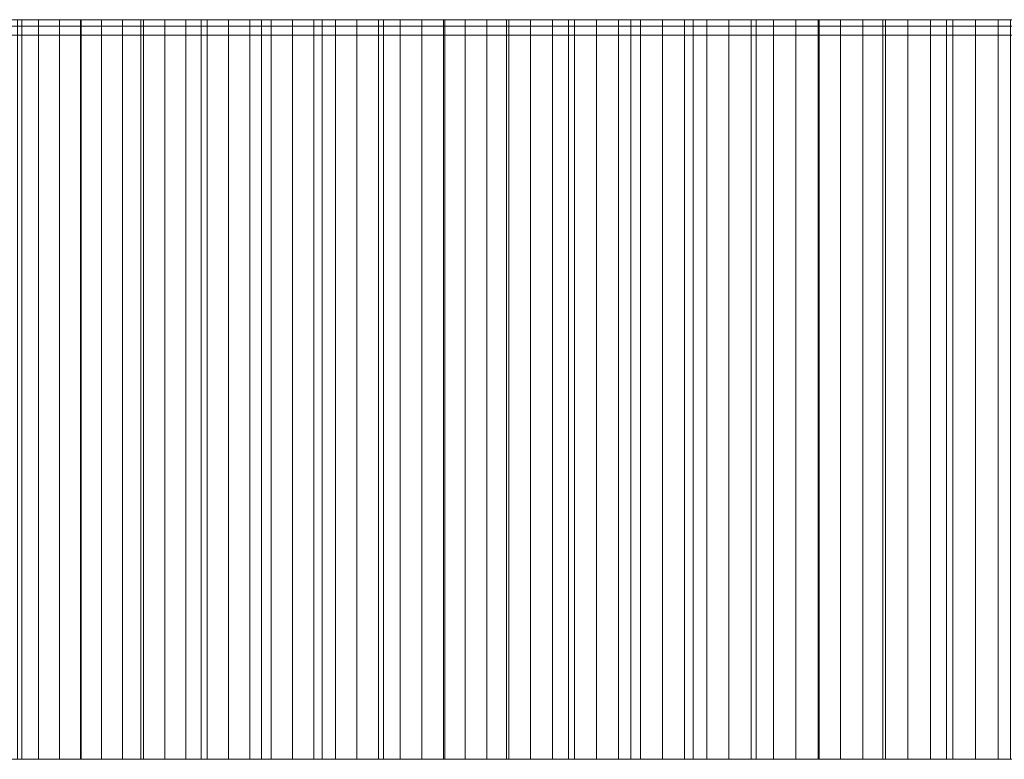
# Model space of a CAD drawing. Header units: centimetres. Extents: x -72 to 74, y -14 to 13.
# Tile 40 of 61: x 4.53 to 9.86, y 9.3 to 13.3. Entities that reach past the tile are written whole.
import ezdxf

# ---------------------------------------------------------------- set-up
doc = ezdxf.new("R2010")
doc.units = ezdxf.units.CM
doc.header["$LTSCALE"] = 2.54
doc.layers.add('Lucido design-1', color=7, linetype='Continuous')

# ---------------------------------------------------------------- blocks, each defined once
blk = doc.blocks.new('Gruppo-2-1')
at = {"color": 230, "linetype": 'Continuous', "lineweight": 9}
for points, invisible_edges in [([(-14.5734, 13.3, -57.895), (29.3447, 13.3, -58.895), (-15.5734, 13.3, -58.895), (-14.5734, 13.3, -57.895)], 13), ([(-14.5734, 13.3, -57.895), (29.3447, 13.3, -57.895), (29.3447, 13.3, -58.895), (-14.5734, 13.3, -57.895)], 12), ([(-14.5734, 13.2658, 96.0359), (-2.4276, 13.2658, 126.4085), (35.8883, 13.2658, 139.5837), (-14.5734, 13.2658, 96.0359)], 15), ([(-14.5734, 13.2658, 96.0359), (35.8883, 13.2658, 139.5837), (73.3955, 13.2658, 95.1085), (-14.5734, 13.2658, 96.0359)], 15), ([(-14.5734, 13.2658, -57.895), (-14.5734, 13.2658, 96.0359), (73.3955, 13.2658, 95.1085), (-14.5734, 13.2658, -57.895)], 14), ([(-14.5734, 13.2658, -57.895), (73.3955, 13.2658, 95.1085), (73.3955, 13.2658, -57.895), (-14.5734, 13.2658, -57.895)], 9), ([(-2.4276, 13.2658, 126.4085), (2.2094, 13.2658, 130.628), (7.8882, 13.2658, 134.4246), (-2.4276, 13.2658, 126.4085)], 15), ([(-2.4276, 13.2658, 126.4085), (7.8882, 13.2658, 134.4246), (17.0709, 13.2658, 138.2874), (-2.4276, 13.2658, 126.4085)], 15), ([(-2.4276, 13.2658, 126.4085), (17.0709, 13.2658, 138.2874), (35.8883, 13.2658, 139.5837), (-2.4276, 13.2658, 126.4085)], 15), ([(2.2094, 13.2658, 130.628), (3.407, 13.2658, 131.5383), (4.635, 13.2658, 132.4071), (2.2094, 13.2658, 130.628)], 15), ([(2.2094, 13.2658, 130.628), (4.635, 13.2658, 132.4071), (7.8882, 13.2658, 134.4246), (2.2094, 13.2658, 130.628)], 15), ([(3.407, 13.2658, 131.5383), (4.0732, 13.2658, 132.0174), (4.635, 13.2658, 132.4071), (3.407, 13.2658, 131.5383)], 15), ([(3.907, 13.3, 133.12), (4.2247, 13.3, 133.3368), (4.5442, 13.3, 133.5509), (3.907, 13.3, 133.12)], 12), ([(3.907, 13.3, 133.12), (4.5442, 13.3, 133.5509), (4.7481, 13.3, 132.484), (3.907, 13.3, 133.12)], 15), ([(3.907, 13.3, 133.12), (4.7481, 13.3, 132.484), (4.635, 13.3, 132.4071), (3.907, 13.3, 133.12)], 13), ([(3.907, 13.3, 133.12), (4.635, 13.3, 132.4071), (4.5222, 13.3, 132.3298), (3.907, 13.3, 133.12)], 13), ([(4.0732, 13.2658, 132.0174), (4.2972, 13.2658, 132.1743), (4.635, 13.2658, 132.4071), (4.0732, 13.2658, 132.0174)], 15), ([(4.2972, 13.2658, 132.1743), (4.4096, 13.2658, 132.2522), (4.635, 13.2658, 132.4071), (4.2972, 13.2658, 132.1743)], 14), ([(4.4096, 13.2658, 132.2522), (4.5222, 13.2658, 132.3298), (4.635, 13.2658, 132.4071), (4.4096, 13.2658, 132.2522)], 12), ([(4.5442, 13.3, 133.5509), (4.8656, 13.3, 133.7622), (5.2029, 13.3, 132.788), (4.5442, 13.3, 133.5509)], 14), ([(4.5442, 13.3, 133.5509), (5.2029, 13.3, 132.788), (5.0889, 13.3, 132.7125), (4.5442, 13.3, 133.5509)], 13), ([(4.5442, 13.3, 133.5509), (5.0889, 13.3, 132.7125), (4.975, 13.3, 132.6367), (4.5442, 13.3, 133.5509)], 13), ([(4.5442, 13.3, 133.5509), (4.975, 13.3, 132.6367), (4.8615, 13.3, 132.5605), (4.5442, 13.3, 133.5509)], 13), ([(4.5442, 13.3, 133.5509), (4.8615, 13.3, 132.5605), (4.7481, 13.3, 132.484), (4.5442, 13.3, 133.5509)], 13), ([(4.635, 13.2658, 132.4071), (4.7481, 13.2658, 132.484), (4.8615, 13.2658, 132.5605), (4.635, 13.2658, 132.4071)], 12), ([(4.635, 13.2658, 132.4071), (4.8615, 13.2658, 132.5605), (5.3172, 13.2658, 132.8631), (4.635, 13.2658, 132.4071)], 15), ([(4.635, 13.2658, 132.4071), (5.3172, 13.2658, 132.8631), (6.356, 13.2658, 133.5231), (4.635, 13.2658, 132.4071)], 15), ([(4.635, 13.2658, 132.4071), (6.356, 13.2658, 133.5231), (7.8882, 13.2658, 134.4246), (4.635, 13.2658, 132.4071)], 15), ([(4.8615, 13.2658, 132.5605), (4.975, 13.2658, 132.6367), (5.0889, 13.2658, 132.7125), (4.8615, 13.2658, 132.5605)], 12), ([(4.8615, 13.2658, 132.5605), (5.0889, 13.2658, 132.7125), (5.3172, 13.2658, 132.8631), (4.8615, 13.2658, 132.5605)], 15), ([(4.8656, 13.3, 133.7622), (5.1888, 13.3, 133.9708), (5.5137, 13.3, 134.1766), (4.8656, 13.3, 133.7622)], 12), ([(4.8656, 13.3, 133.7622), (5.5137, 13.3, 134.1766), (5.7766, 13.3, 133.1601), (4.8656, 13.3, 133.7622)], 15), ([(4.8656, 13.3, 133.7622), (5.7766, 13.3, 133.1601), (5.6614, 13.3, 133.0864), (4.8656, 13.3, 133.7622)], 13), ([(4.8656, 13.3, 133.7622), (5.6614, 13.3, 133.0864), (5.5464, 13.3, 133.0123), (4.8656, 13.3, 133.7622)], 13), ([(4.8656, 13.3, 133.7622), (5.5464, 13.3, 133.0123), (5.4317, 13.3, 132.9379), (4.8656, 13.3, 133.7622)], 13), ([(4.8656, 13.3, 133.7622), (5.4317, 13.3, 132.9379), (5.3172, 13.3, 132.8631), (4.8656, 13.3, 133.7622)], 13), ([(4.8656, 13.3, 133.7622), (5.3172, 13.3, 132.8631), (5.2029, 13.3, 132.788), (4.8656, 13.3, 133.7622)], 13), ([(5.0889, 13.2658, 132.7125), (5.2029, 13.2658, 132.788), (5.3172, 13.2658, 132.8631), (5.0889, 13.2658, 132.7125)], 12), ([(5.3172, 13.2658, 132.8631), (5.4317, 13.2658, 132.9379), (5.5464, 13.2658, 133.0123), (5.3172, 13.2658, 132.8631)], 12), ([(5.3172, 13.2658, 132.8631), (5.5464, 13.2658, 133.0123), (5.7766, 13.2658, 133.1601), (5.3172, 13.2658, 132.8631)], 15), ([(5.3172, 13.2658, 132.8631), (5.7766, 13.2658, 133.1601), (6.356, 13.2658, 133.5231), (5.3172, 13.2658, 132.8631)], 15), ([(5.5137, 13.3, 134.1766), (5.8404, 13.3, 134.3797), (6.1688, 13.3, 134.5799), (5.5137, 13.3, 134.1766)], 12), ([(5.5137, 13.3, 134.1766), (6.1688, 13.3, 134.5799), (6.356, 13.3, 133.5231), (5.5137, 13.3, 134.1766)], 15), ([(5.5137, 13.3, 134.1766), (6.356, 13.3, 133.5231), (6.2397, 13.3, 133.4512), (5.5137, 13.3, 134.1766)], 13), ([(5.5137, 13.3, 134.1766), (6.2397, 13.3, 133.4512), (6.1236, 13.3, 133.379), (5.5137, 13.3, 134.1766)], 13), ([(5.5137, 13.3, 134.1766), (6.1236, 13.3, 133.379), (6.0077, 13.3, 133.3064), (5.5137, 13.3, 134.1766)], 13), ([(5.5137, 13.3, 134.1766), (6.0077, 13.3, 133.3064), (5.892, 13.3, 133.2334), (5.5137, 13.3, 134.1766)], 13), ([(5.5137, 13.3, 134.1766), (5.892, 13.3, 133.2334), (5.7766, 13.3, 133.1601), (5.5137, 13.3, 134.1766)], 13), ([(5.5464, 13.2658, 133.0123), (5.6614, 13.2658, 133.0864), (5.7766, 13.2658, 133.1601), (5.5464, 13.2658, 133.0123)], 12), ([(5.7766, 13.2658, 133.1601), (5.892, 13.2658, 133.2334), (6.1236, 13.2658, 133.379), (5.7766, 13.2658, 133.1601)], 14), ([(5.7766, 13.2658, 133.1601), (6.1236, 13.2658, 133.379), (6.356, 13.2658, 133.5231), (5.7766, 13.2658, 133.1601)], 15), ([(5.892, 13.2658, 133.2334), (6.0077, 13.2658, 133.3064), (6.1236, 13.2658, 133.379), (5.892, 13.2658, 133.2334)], 12), ([(6.1236, 13.2658, 133.379), (6.2397, 13.2658, 133.4512), (6.356, 13.2658, 133.5231), (6.1236, 13.2658, 133.379)], 12), ([(6.1688, 13.3, 134.5799), (6.4989, 13.3, 134.7773), (6.8236, 13.3, 133.8071), (6.1688, 13.3, 134.5799)], 14), ([(6.1688, 13.3, 134.5799), (6.8236, 13.3, 133.8071), (6.7064, 13.3, 133.7367), (6.1688, 13.3, 134.5799)], 13), ([(6.1688, 13.3, 134.5799), (6.7064, 13.3, 133.7367), (6.5894, 13.3, 133.6659), (6.1688, 13.3, 134.5799)], 13), ([(6.1688, 13.3, 134.5799), (6.5894, 13.3, 133.6659), (6.4726, 13.3, 133.5947), (6.1688, 13.3, 134.5799)], 13), ([(6.1688, 13.3, 134.5799), (6.4726, 13.3, 133.5947), (6.356, 13.3, 133.5231), (6.1688, 13.3, 134.5799)], 13), ([(6.356, 13.2658, 133.5231), (6.4726, 13.2658, 133.5947), (6.5894, 13.2658, 133.6659), (6.356, 13.2658, 133.5231)], 12), ([(6.356, 13.2658, 133.5231), (6.5894, 13.2658, 133.6659), (6.7064, 13.2658, 133.7367), (6.356, 13.2658, 133.5231)], 13), ([(6.356, 13.2658, 133.5231), (6.7064, 13.2658, 133.7367), (6.941, 13.2658, 133.8772), (6.356, 13.2658, 133.5231)], 15), ([(6.356, 13.2658, 133.5231), (6.941, 13.2658, 133.8772), (7.8882, 13.2658, 134.4246), (6.356, 13.2658, 133.5231)], 15), ([(6.4989, 13.3, 134.7773), (6.8307, 13.3, 134.9719), (7.1641, 13.3, 135.1636), (6.4989, 13.3, 134.7773)], 12), ([(6.4989, 13.3, 134.7773), (7.1641, 13.3, 135.1636), (7.2946, 13.3, 134.0852), (6.4989, 13.3, 134.7773)], 15), ([(6.4989, 13.3, 134.7773), (7.2946, 13.3, 134.0852), (7.1765, 13.3, 134.0163), (6.4989, 13.3, 134.7773)], 13), ([(6.4989, 13.3, 134.7773), (7.1765, 13.3, 134.0163), (7.0587, 13.3, 133.9469), (6.4989, 13.3, 134.7773)], 13), ([(6.4989, 13.3, 134.7773), (7.0587, 13.3, 133.9469), (6.941, 13.3, 133.8772), (6.4989, 13.3, 134.7773)], 13), ([(6.4989, 13.3, 134.7773), (6.941, 13.3, 133.8772), (6.8236, 13.3, 133.8071), (6.4989, 13.3, 134.7773)], 13), ([(6.7064, 13.2658, 133.7367), (6.8236, 13.2658, 133.8071), (6.941, 13.2658, 133.8772), (6.7064, 13.2658, 133.7367)], 12), ([(6.941, 13.2658, 133.8772), (7.0587, 13.2658, 133.9469), (7.1765, 13.2658, 134.0163), (6.941, 13.2658, 133.8772)], 12), ([(6.941, 13.2658, 133.8772), (7.1765, 13.2658, 134.0163), (7.4129, 13.2658, 134.1539), (6.941, 13.2658, 133.8772)], 15), ([(6.941, 13.2658, 133.8772), (7.4129, 13.2658, 134.1539), (7.8882, 13.2658, 134.4246), (6.941, 13.2658, 133.8772)], 15), ([(7.1641, 13.3, 135.1636), (7.4992, 13.3, 135.3525), (7.8358, 13.3, 135.5385), (7.1641, 13.3, 135.1636)], 12), ([(7.1641, 13.3, 135.1636), (7.8358, 13.3, 135.5385), (8.0076, 13.3, 134.4914), (7.1641, 13.3, 135.1636)], 15), ([(7.1641, 13.3, 135.1636), (8.0076, 13.3, 134.4914), (7.8882, 13.3, 134.4246), (7.1641, 13.3, 135.1636)], 13), ([(7.1641, 13.3, 135.1636), (7.8882, 13.3, 134.4246), (7.7691, 13.3, 134.3575), (7.1641, 13.3, 135.1636)], 13), ([(7.1641, 13.3, 135.1636), (7.7691, 13.3, 134.3575), (7.6502, 13.3, 134.29), (7.1641, 13.3, 135.1636)], 13), ([(7.1641, 13.3, 135.1636), (7.6502, 13.3, 134.29), (7.5314, 13.3, 134.2221), (7.1641, 13.3, 135.1636)], 13), ([(7.1641, 13.3, 135.1636), (7.5314, 13.3, 134.2221), (7.4129, 13.3, 134.1539), (7.1641, 13.3, 135.1636)], 13), ([(7.1641, 13.3, 135.1636), (7.4129, 13.3, 134.1539), (7.2946, 13.3, 134.0852), (7.1641, 13.3, 135.1636)], 13), ([(7.1765, 13.2658, 134.0163), (7.2946, 13.2658, 134.0852), (7.4129, 13.2658, 134.1539), (7.1765, 13.2658, 134.0163)], 12), ([(7.4129, 13.2658, 134.1539), (7.5314, 13.2658, 134.2221), (7.6502, 13.2658, 134.29), (7.4129, 13.2658, 134.1539)], 12), ([(7.4129, 13.2658, 134.1539), (7.6502, 13.2658, 134.29), (7.8882, 13.2658, 134.4246), (7.4129, 13.2658, 134.1539)], 15), ([(7.6502, 13.2658, 134.29), (7.7691, 13.2658, 134.3575), (7.8882, 13.2658, 134.4246), (7.6502, 13.2658, 134.29)], 12), ([(7.8358, 13.3, 135.5385), (8.174, 13.3, 135.7217), (8.5138, 13.3, 135.9019), (7.8358, 13.3, 135.5385)], 12), ([(7.8358, 13.3, 135.5385), (8.5138, 13.3, 135.9019), (8.6074, 13.3, 134.8197), (7.8358, 13.3, 135.5385)], 15), ([(7.8358, 13.3, 135.5385), (8.6074, 13.3, 134.8197), (8.4871, 13.3, 134.7548), (7.8358, 13.3, 135.5385)], 13), ([(7.8358, 13.3, 135.5385), (8.4871, 13.3, 134.7548), (8.3669, 13.3, 134.6895), (7.8358, 13.3, 135.5385)], 13), ([(7.8358, 13.3, 135.5385), (8.3669, 13.3, 134.6895), (8.2469, 13.3, 134.6238), (7.8358, 13.3, 135.5385)], 13), ([(7.8358, 13.3, 135.5385), (8.2469, 13.3, 134.6238), (8.1271, 13.3, 134.5578), (7.8358, 13.3, 135.5385)], 13), ([(7.8358, 13.3, 135.5385), (8.1271, 13.3, 134.5578), (8.0076, 13.3, 134.4914), (7.8358, 13.3, 135.5385)], 13), ([(7.8882, 13.2658, 134.4246), (8.0076, 13.2658, 134.4914), (8.1271, 13.2658, 134.5578), (7.8882, 13.2658, 134.4246)], 12), ([(7.8882, 13.2658, 134.4246), (8.1271, 13.2658, 134.5578), (8.3669, 13.2658, 134.6895), (7.8882, 13.2658, 134.4246)], 15), ([(7.8882, 13.2658, 134.4246), (8.3669, 13.2658, 134.6895), (9.0909, 13.2658, 135.0756), (7.8882, 13.2658, 134.4246)], 15), ([(7.8882, 13.2658, 134.4246), (9.0909, 13.2658, 135.0756), (9.9446, 13.2658, 135.5088), (7.8882, 13.2658, 134.4246)], 15), ([(7.8882, 13.2658, 134.4246), (9.9446, 13.2658, 135.5088), (11.8043, 13.2658, 136.3741), (7.8882, 13.2658, 134.4246)], 15), ([(7.8882, 13.2658, 134.4246), (11.8043, 13.2658, 136.3741), (17.0709, 13.2658, 138.2874), (7.8882, 13.2658, 134.4246)], 15), ([(8.1271, 13.2658, 134.5578), (8.2469, 13.2658, 134.6238), (8.3669, 13.2658, 134.6895), (8.1271, 13.2658, 134.5578)], 12), ([(8.3669, 13.2658, 134.6895), (8.4871, 13.2658, 134.7548), (8.6074, 13.2658, 134.8197), (8.3669, 13.2658, 134.6895)], 12), ([(8.3669, 13.2658, 134.6895), (8.6074, 13.2658, 134.8197), (9.0909, 13.2658, 135.0756), (8.3669, 13.2658, 134.6895)], 15), ([(8.5138, 13.3, 135.9019), (8.8551, 13.3, 136.0792), (9.198, 13.3, 136.2536), (8.5138, 13.3, 135.9019)], 12), ([(8.5138, 13.3, 135.9019), (9.198, 13.3, 136.2536), (9.3339, 13.3, 135.2012), (8.5138, 13.3, 135.9019)], 15), ([(8.5138, 13.3, 135.9019), (9.3339, 13.3, 135.2012), (9.2123, 13.3, 135.1386), (8.5138, 13.3, 135.9019)], 13), ([(8.5138, 13.3, 135.9019), (9.2123, 13.3, 135.1386), (9.0909, 13.3, 135.0756), (8.5138, 13.3, 135.9019)], 13), ([(8.5138, 13.3, 135.9019), (9.0909, 13.3, 135.0756), (8.9698, 13.3, 135.0122), (8.5138, 13.3, 135.9019)], 13), ([(8.5138, 13.3, 135.9019), (8.9698, 13.3, 135.0122), (8.8488, 13.3, 134.9484), (8.5138, 13.3, 135.9019)], 13), ([(8.5138, 13.3, 135.9019), (8.8488, 13.3, 134.9484), (8.728, 13.3, 134.8842), (8.5138, 13.3, 135.9019)], 13), ([(8.5138, 13.3, 135.9019), (8.728, 13.3, 134.8842), (8.6074, 13.3, 134.8197), (8.5138, 13.3, 135.9019)], 13), ([(8.6074, 13.2658, 134.8197), (8.728, 13.2658, 134.8842), (8.8488, 13.2658, 134.9484), (8.6074, 13.2658, 134.8197)], 12), ([(8.6074, 13.2658, 134.8197), (8.8488, 13.2658, 134.9484), (9.0909, 13.2658, 135.0756), (8.6074, 13.2658, 134.8197)], 15), ([(8.8488, 13.2658, 134.9484), (8.9698, 13.2658, 135.0122), (9.0909, 13.2658, 135.0756), (8.8488, 13.2658, 134.9484)], 12), ([(9.0909, 13.2658, 135.0756), (9.2123, 13.2658, 135.1386), (9.3339, 13.2658, 135.2012), (9.0909, 13.2658, 135.0756)], 12), ([(9.0909, 13.2658, 135.0756), (9.3339, 13.2658, 135.2012), (9.5776, 13.2658, 135.3254), (9.0909, 13.2658, 135.0756)], 15), ([(9.0909, 13.2658, 135.0756), (9.5776, 13.2658, 135.3254), (9.9446, 13.2658, 135.5088), (9.0909, 13.2658, 135.0756)], 15), ([(9.198, 13.3, 136.2536), (9.5423, 13.3, 136.4251), (9.888, 13.3, 136.5936), (9.198, 13.3, 136.2536)], 12), ([(9.198, 13.3, 136.2536), (9.888, 13.3, 136.5936), (9.9446, 13.3, 135.5088), (9.198, 13.3, 136.2536)], 15), ([(9.198, 13.3, 136.2536), (9.9446, 13.3, 135.5088), (9.822, 13.3, 135.4481), (9.198, 13.3, 136.2536)], 13), ([(9.198, 13.3, 136.2536), (9.822, 13.3, 135.4481), (9.6997, 13.3, 135.3869), (9.198, 13.3, 136.2536)], 13), ([(9.198, 13.3, 136.2536), (9.6997, 13.3, 135.3869), (9.5776, 13.3, 135.3254), (9.198, 13.3, 136.2536)], 13), ([(9.198, 13.3, 136.2536), (9.5776, 13.3, 135.3254), (9.4556, 13.3, 135.2635), (9.198, 13.3, 136.2536)], 13), ([(9.198, 13.3, 136.2536), (9.4556, 13.3, 135.2635), (9.3339, 13.3, 135.2012), (9.198, 13.3, 136.2536)], 13), ([(9.3339, 13.2658, 135.2012), (9.4556, 13.2658, 135.2635), (9.5776, 13.2658, 135.3254), (9.3339, 13.2658, 135.2012)], 12), ([(9.5776, 13.2658, 135.3254), (9.6997, 13.2658, 135.3869), (9.822, 13.2658, 135.4481), (9.5776, 13.2658, 135.3254)], 12), ([(9.5776, 13.2658, 135.3254), (9.822, 13.2658, 135.4481), (9.9446, 13.2658, 135.5088), (9.5776, 13.2658, 135.3254)], 13), ([(-14.5734, 13.2158, 96.0359), (-2.4276, 13.2158, 126.4085), (35.8883, 13.2158, 139.5837), (-14.5734, 13.2158, 96.0359)], 15), ([(-14.5734, 13.2158, 96.0359), (35.8883, 13.2158, 139.5837), (73.3955, 13.2158, 95.1085), (-14.5734, 13.2158, 96.0359)], 15), ([(-14.5734, 13.2158, -57.895), (-14.5734, 13.2158, 96.0359), (73.3955, 13.2158, 95.1085), (-14.5734, 13.2158, -57.895)], 14), ([(-14.5734, 13.2158, -57.895), (73.3955, 13.2158, 95.1085), (73.3955, 13.2158, -57.895), (-14.5734, 13.2158, -57.895)], 9), ([(-2.4276, 13.2158, 126.4085), (2.2094, 13.2158, 130.628), (7.8882, 13.2158, 134.4246), (-2.4276, 13.2158, 126.4085)], 15), ([(-2.4276, 13.2158, 126.4085), (7.8882, 13.2158, 134.4246), (17.0709, 13.2158, 138.2874), (-2.4276, 13.2158, 126.4085)], 15), ([(-2.4276, 13.2158, 126.4085), (17.0709, 13.2158, 138.2874), (35.8883, 13.2158, 139.5837), (-2.4276, 13.2158, 126.4085)], 15), ([(2.2094, 13.2158, 130.628), (3.407, 13.2158, 131.5383), (4.635, 13.2158, 132.4071), (2.2094, 13.2158, 130.628)], 15), ([(2.2094, 13.2158, 130.628), (4.635, 13.2158, 132.4071), (7.8882, 13.2158, 134.4246), (2.2094, 13.2158, 130.628)], 15), ([(3.407, 13.2158, 131.5383), (4.0732, 13.2158, 132.0174), (4.635, 13.2158, 132.4071), (3.407, 13.2158, 131.5383)], 15), ([(4.0732, 13.2158, 132.0174), (4.2972, 13.2158, 132.1743), (4.635, 13.2158, 132.4071), (4.0732, 13.2158, 132.0174)], 15), ([(4.2972, 13.2158, 132.1743), (4.4096, 13.2158, 132.2522), (4.635, 13.2158, 132.4071), (4.2972, 13.2158, 132.1743)], 14), ([(4.4096, 13.2158, 132.2522), (4.5222, 13.2158, 132.3298), (4.635, 13.2158, 132.4071), (4.4096, 13.2158, 132.2522)], 12), ([(4.635, 13.2158, 132.4071), (4.7481, 13.2158, 132.484), (4.8615, 13.2158, 132.5605), (4.635, 13.2158, 132.4071)], 12), ([(4.635, 13.2158, 132.4071), (4.8615, 13.2158, 132.5605), (5.3172, 13.2158, 132.8631), (4.635, 13.2158, 132.4071)], 15), ([(4.635, 13.2158, 132.4071), (5.3172, 13.2158, 132.8631), (6.356, 13.2158, 133.5231), (4.635, 13.2158, 132.4071)], 15), ([(4.635, 13.2158, 132.4071), (6.356, 13.2158, 133.5231), (7.8882, 13.2158, 134.4246), (4.635, 13.2158, 132.4071)], 15), ([(4.8615, 13.2158, 132.5605), (4.975, 13.2158, 132.6367), (5.0889, 13.2158, 132.7125), (4.8615, 13.2158, 132.5605)], 12), ([(4.8615, 13.2158, 132.5605), (5.0889, 13.2158, 132.7125), (5.3172, 13.2158, 132.8631), (4.8615, 13.2158, 132.5605)], 15), ([(5.0889, 13.2158, 132.7125), (5.2029, 13.2158, 132.788), (5.3172, 13.2158, 132.8631), (5.0889, 13.2158, 132.7125)], 12), ([(5.3172, 13.2158, 132.8631), (5.4317, 13.2158, 132.9379), (5.5464, 13.2158, 133.0123), (5.3172, 13.2158, 132.8631)], 12), ([(5.3172, 13.2158, 132.8631), (5.5464, 13.2158, 133.0123), (5.7766, 13.2158, 133.1601), (5.3172, 13.2158, 132.8631)], 15), ([(5.3172, 13.2158, 132.8631), (5.7766, 13.2158, 133.1601), (6.356, 13.2158, 133.5231), (5.3172, 13.2158, 132.8631)], 15), ([(5.5464, 13.2158, 133.0123), (5.6614, 13.2158, 133.0864), (5.7766, 13.2158, 133.1601), (5.5464, 13.2158, 133.0123)], 12), ([(5.7766, 13.2158, 133.1601), (5.892, 13.2158, 133.2334), (6.1236, 13.2158, 133.379), (5.7766, 13.2158, 133.1601)], 14), ([(5.7766, 13.2158, 133.1601), (6.1236, 13.2158, 133.379), (6.356, 13.2158, 133.5231), (5.7766, 13.2158, 133.1601)], 15), ([(5.892, 13.2158, 133.2334), (6.0077, 13.2158, 133.3064), (6.1236, 13.2158, 133.379), (5.892, 13.2158, 133.2334)], 12), ([(6.1236, 13.2158, 133.379), (6.2397, 13.2158, 133.4512), (6.356, 13.2158, 133.5231), (6.1236, 13.2158, 133.379)], 12), ([(6.356, 13.2158, 133.5231), (6.4726, 13.2158, 133.5947), (6.5894, 13.2158, 133.6659), (6.356, 13.2158, 133.5231)], 12), ([(6.356, 13.2158, 133.5231), (6.5894, 13.2158, 133.6659), (6.7064, 13.2158, 133.7367), (6.356, 13.2158, 133.5231)], 13), ([(6.356, 13.2158, 133.5231), (6.7064, 13.2158, 133.7367), (6.941, 13.2158, 133.8772), (6.356, 13.2158, 133.5231)], 15), ([(6.356, 13.2158, 133.5231), (6.941, 13.2158, 133.8772), (7.8882, 13.2158, 134.4246), (6.356, 13.2158, 133.5231)], 15), ([(6.7064, 13.2158, 133.7367), (6.8236, 13.2158, 133.8071), (6.941, 13.2158, 133.8772), (6.7064, 13.2158, 133.7367)], 12), ([(6.941, 13.2158, 133.8772), (7.0587, 13.2158, 133.9469), (7.1765, 13.2158, 134.0163), (6.941, 13.2158, 133.8772)], 12), ([(6.941, 13.2158, 133.8772), (7.1765, 13.2158, 134.0163), (7.4129, 13.2158, 134.1539), (6.941, 13.2158, 133.8772)], 15), ([(6.941, 13.2158, 133.8772), (7.4129, 13.2158, 134.1539), (7.8882, 13.2158, 134.4246), (6.941, 13.2158, 133.8772)], 15), ([(7.1765, 13.2158, 134.0163), (7.2946, 13.2158, 134.0852), (7.4129, 13.2158, 134.1539), (7.1765, 13.2158, 134.0163)], 12), ([(7.4129, 13.2158, 134.1539), (7.5314, 13.2158, 134.2221), (7.6502, 13.2158, 134.29), (7.4129, 13.2158, 134.1539)], 12), ([(7.4129, 13.2158, 134.1539), (7.6502, 13.2158, 134.29), (7.8882, 13.2158, 134.4246), (7.4129, 13.2158, 134.1539)], 15), ([(7.6502, 13.2158, 134.29), (7.7691, 13.2158, 134.3575), (7.8882, 13.2158, 134.4246), (7.6502, 13.2158, 134.29)], 12), ([(7.8882, 13.2158, 134.4246), (8.0076, 13.2158, 134.4914), (8.1271, 13.2158, 134.5578), (7.8882, 13.2158, 134.4246)], 12), ([(7.8882, 13.2158, 134.4246), (8.1271, 13.2158, 134.5578), (8.3669, 13.2158, 134.6895), (7.8882, 13.2158, 134.4246)], 15), ([(7.8882, 13.2158, 134.4246), (8.3669, 13.2158, 134.6895), (9.0909, 13.2158, 135.0756), (7.8882, 13.2158, 134.4246)], 15), ([(7.8882, 13.2158, 134.4246), (9.0909, 13.2158, 135.0756), (9.9446, 13.2158, 135.5088), (7.8882, 13.2158, 134.4246)], 15), ([(7.8882, 13.2158, 134.4246), (9.9446, 13.2158, 135.5088), (11.8043, 13.2158, 136.3741), (7.8882, 13.2158, 134.4246)], 15), ([(7.8882, 13.2158, 134.4246), (11.8043, 13.2158, 136.3741), (17.0709, 13.2158, 138.2874), (7.8882, 13.2158, 134.4246)], 15), ([(8.1271, 13.2158, 134.5578), (8.2469, 13.2158, 134.6238), (8.3669, 13.2158, 134.6895), (8.1271, 13.2158, 134.5578)], 12), ([(8.3669, 13.2158, 134.6895), (8.4871, 13.2158, 134.7548), (8.6074, 13.2158, 134.8197), (8.3669, 13.2158, 134.6895)], 12), ([(8.3669, 13.2158, 134.6895), (8.6074, 13.2158, 134.8197), (9.0909, 13.2158, 135.0756), (8.3669, 13.2158, 134.6895)], 15), ([(8.6074, 13.2158, 134.8197), (8.728, 13.2158, 134.8842), (8.8488, 13.2158, 134.9484), (8.6074, 13.2158, 134.8197)], 12), ([(8.6074, 13.2158, 134.8197), (8.8488, 13.2158, 134.9484), (9.0909, 13.2158, 135.0756), (8.6074, 13.2158, 134.8197)], 15), ([(8.8488, 13.2158, 134.9484), (8.9698, 13.2158, 135.0122), (9.0909, 13.2158, 135.0756), (8.8488, 13.2158, 134.9484)], 12), ([(9.0909, 13.2158, 135.0756), (9.2123, 13.2158, 135.1386), (9.3339, 13.2158, 135.2012), (9.0909, 13.2158, 135.0756)], 12), ([(9.0909, 13.2158, 135.0756), (9.3339, 13.2158, 135.2012), (9.5776, 13.2158, 135.3254), (9.0909, 13.2158, 135.0756)], 15), ([(9.0909, 13.2158, 135.0756), (9.5776, 13.2158, 135.3254), (9.9446, 13.2158, 135.5088), (9.0909, 13.2158, 135.0756)], 15), ([(9.3339, 13.2158, 135.2012), (9.4556, 13.2158, 135.2635), (9.5776, 13.2158, 135.3254), (9.3339, 13.2158, 135.2012)], 12), ([(9.5776, 13.2158, 135.3254), (9.6997, 13.2158, 135.3869), (9.822, 13.2158, 135.4481), (9.5776, 13.2158, 135.3254)], 12), ([(9.5776, 13.2158, 135.3254), (9.822, 13.2158, 135.4481), (9.9446, 13.2158, 135.5088), (9.5776, 13.2158, 135.3254)], 13), ([(-14.5734, 9.3, -57.895), (29.3447, 9.3, -58.895), (-15.5734, 9.3, -58.895), (-14.5734, 9.3, -57.895)], 13), ([(-14.5734, 9.3, -57.895), (29.3447, 9.3, -57.895), (29.3447, 9.3, -58.895), (-14.5734, 9.3, -57.895)], 12), ([(3.907, 9.3, 133.12), (4.2247, 9.3, 133.3368), (4.5442, 9.3, 133.5509), (3.907, 9.3, 133.12)], 12), ([(3.907, 9.3, 133.12), (4.5442, 9.3, 133.5509), (4.7481, 9.3, 132.484), (3.907, 9.3, 133.12)], 15), ([(3.907, 9.3, 133.12), (4.7481, 9.3, 132.484), (4.635, 9.3, 132.4071), (3.907, 9.3, 133.12)], 13), ([(3.907, 9.3, 133.12), (4.635, 9.3, 132.4071), (4.5222, 9.3, 132.3298), (3.907, 9.3, 133.12)], 13), ([(4.5442, 9.3, 133.5509), (4.8656, 9.3, 133.7622), (5.2029, 9.3, 132.788), (4.5442, 9.3, 133.5509)], 14), ([(4.5442, 9.3, 133.5509), (5.2029, 9.3, 132.788), (5.0889, 9.3, 132.7125), (4.5442, 9.3, 133.5509)], 13), ([(4.5442, 9.3, 133.5509), (5.0889, 9.3, 132.7125), (4.975, 9.3, 132.6367), (4.5442, 9.3, 133.5509)], 13), ([(4.5442, 9.3, 133.5509), (4.975, 9.3, 132.6367), (4.8615, 9.3, 132.5605), (4.5442, 9.3, 133.5509)], 13), ([(4.5442, 9.3, 133.5509), (4.8615, 9.3, 132.5605), (4.7481, 9.3, 132.484), (4.5442, 9.3, 133.5509)], 13), ([(4.8656, 9.3, 133.7622), (5.1888, 9.3, 133.9708), (5.5137, 9.3, 134.1766), (4.8656, 9.3, 133.7622)], 12), ([(4.8656, 9.3, 133.7622), (5.5137, 9.3, 134.1766), (5.7766, 9.3, 133.1601), (4.8656, 9.3, 133.7622)], 15), ([(4.8656, 9.3, 133.7622), (5.7766, 9.3, 133.1601), (5.6614, 9.3, 133.0864), (4.8656, 9.3, 133.7622)], 13), ([(4.8656, 9.3, 133.7622), (5.6614, 9.3, 133.0864), (5.5464, 9.3, 133.0123), (4.8656, 9.3, 133.7622)], 13), ([(4.8656, 9.3, 133.7622), (5.5464, 9.3, 133.0123), (5.4317, 9.3, 132.9379), (4.8656, 9.3, 133.7622)], 13), ([(4.8656, 9.3, 133.7622), (5.4317, 9.3, 132.9379), (5.3172, 9.3, 132.8631), (4.8656, 9.3, 133.7622)], 13), ([(4.8656, 9.3, 133.7622), (5.3172, 9.3, 132.8631), (5.2029, 9.3, 132.788), (4.8656, 9.3, 133.7622)], 13), ([(5.5137, 9.3, 134.1766), (5.8404, 9.3, 134.3797), (6.1688, 9.3, 134.5799), (5.5137, 9.3, 134.1766)], 12), ([(5.5137, 9.3, 134.1766), (6.1688, 9.3, 134.5799), (6.356, 9.3, 133.5231), (5.5137, 9.3, 134.1766)], 15), ([(5.5137, 9.3, 134.1766), (6.356, 9.3, 133.5231), (6.2397, 9.3, 133.4512), (5.5137, 9.3, 134.1766)], 13), ([(5.5137, 9.3, 134.1766), (6.2397, 9.3, 133.4512), (6.1236, 9.3, 133.379), (5.5137, 9.3, 134.1766)], 13), ([(5.5137, 9.3, 134.1766), (6.1236, 9.3, 133.379), (6.0077, 9.3, 133.3064), (5.5137, 9.3, 134.1766)], 13), ([(5.5137, 9.3, 134.1766), (6.0077, 9.3, 133.3064), (5.892, 9.3, 133.2334), (5.5137, 9.3, 134.1766)], 13), ([(5.5137, 9.3, 134.1766), (5.892, 9.3, 133.2334), (5.7766, 9.3, 133.1601), (5.5137, 9.3, 134.1766)], 13), ([(6.1688, 9.3, 134.5799), (6.4989, 9.3, 134.7773), (6.8236, 9.3, 133.8071), (6.1688, 9.3, 134.5799)], 14), ([(6.1688, 9.3, 134.5799), (6.8236, 9.3, 133.8071), (6.7064, 9.3, 133.7367), (6.1688, 9.3, 134.5799)], 13), ([(6.1688, 9.3, 134.5799), (6.7064, 9.3, 133.7367), (6.5894, 9.3, 133.6659), (6.1688, 9.3, 134.5799)], 13), ([(6.1688, 9.3, 134.5799), (6.5894, 9.3, 133.6659), (6.4726, 9.3, 133.5947), (6.1688, 9.3, 134.5799)], 13), ([(6.1688, 9.3, 134.5799), (6.4726, 9.3, 133.5947), (6.356, 9.3, 133.5231), (6.1688, 9.3, 134.5799)], 13), ([(6.4989, 9.3, 134.7773), (6.8307, 9.3, 134.9719), (7.1641, 9.3, 135.1636), (6.4989, 9.3, 134.7773)], 12), ([(6.4989, 9.3, 134.7773), (7.1641, 9.3, 135.1636), (7.2946, 9.3, 134.0852), (6.4989, 9.3, 134.7773)], 15), ([(6.4989, 9.3, 134.7773), (7.2946, 9.3, 134.0852), (7.1765, 9.3, 134.0163), (6.4989, 9.3, 134.7773)], 13), ([(6.4989, 9.3, 134.7773), (7.1765, 9.3, 134.0163), (7.0587, 9.3, 133.9469), (6.4989, 9.3, 134.7773)], 13), ([(6.4989, 9.3, 134.7773), (7.0587, 9.3, 133.9469), (6.941, 9.3, 133.8772), (6.4989, 9.3, 134.7773)], 13), ([(6.4989, 9.3, 134.7773), (6.941, 9.3, 133.8772), (6.8236, 9.3, 133.8071), (6.4989, 9.3, 134.7773)], 13), ([(7.1641, 9.3, 135.1636), (7.4992, 9.3, 135.3525), (7.8358, 9.3, 135.5385), (7.1641, 9.3, 135.1636)], 12), ([(7.1641, 9.3, 135.1636), (7.8358, 9.3, 135.5385), (8.0076, 9.3, 134.4914), (7.1641, 9.3, 135.1636)], 15), ([(7.1641, 9.3, 135.1636), (8.0076, 9.3, 134.4914), (7.8882, 9.3, 134.4246), (7.1641, 9.3, 135.1636)], 13), ([(7.1641, 9.3, 135.1636), (7.8882, 9.3, 134.4246), (7.7691, 9.3, 134.3575), (7.1641, 9.3, 135.1636)], 13), ([(7.1641, 9.3, 135.1636), (7.7691, 9.3, 134.3575), (7.6502, 9.3, 134.29), (7.1641, 9.3, 135.1636)], 13), ([(7.1641, 9.3, 135.1636), (7.6502, 9.3, 134.29), (7.5314, 9.3, 134.2221), (7.1641, 9.3, 135.1636)], 13), ([(7.1641, 9.3, 135.1636), (7.5314, 9.3, 134.2221), (7.4129, 9.3, 134.1539), (7.1641, 9.3, 135.1636)], 13), ([(7.1641, 9.3, 135.1636), (7.4129, 9.3, 134.1539), (7.2946, 9.3, 134.0852), (7.1641, 9.3, 135.1636)], 13), ([(7.8358, 9.3, 135.5385), (8.174, 9.3, 135.7217), (8.5138, 9.3, 135.9019), (7.8358, 9.3, 135.5385)], 12), ([(7.8358, 9.3, 135.5385), (8.5138, 9.3, 135.9019), (8.6074, 9.3, 134.8197), (7.8358, 9.3, 135.5385)], 15), ([(7.8358, 9.3, 135.5385), (8.6074, 9.3, 134.8197), (8.4871, 9.3, 134.7548), (7.8358, 9.3, 135.5385)], 13), ([(7.8358, 9.3, 135.5385), (8.4871, 9.3, 134.7548), (8.3669, 9.3, 134.6895), (7.8358, 9.3, 135.5385)], 13), ([(7.8358, 9.3, 135.5385), (8.3669, 9.3, 134.6895), (8.2469, 9.3, 134.6238), (7.8358, 9.3, 135.5385)], 13), ([(7.8358, 9.3, 135.5385), (8.2469, 9.3, 134.6238), (8.1271, 9.3, 134.5578), (7.8358, 9.3, 135.5385)], 13), ([(7.8358, 9.3, 135.5385), (8.1271, 9.3, 134.5578), (8.0076, 9.3, 134.4914), (7.8358, 9.3, 135.5385)], 13), ([(8.5138, 9.3, 135.9019), (8.8551, 9.3, 136.0792), (9.198, 9.3, 136.2536), (8.5138, 9.3, 135.9019)], 12), ([(8.5138, 9.3, 135.9019), (9.198, 9.3, 136.2536), (9.3339, 9.3, 135.2012), (8.5138, 9.3, 135.9019)], 15), ([(8.5138, 9.3, 135.9019), (9.3339, 9.3, 135.2012), (9.2123, 9.3, 135.1386), (8.5138, 9.3, 135.9019)], 13), ([(8.5138, 9.3, 135.9019), (9.2123, 9.3, 135.1386), (9.0909, 9.3, 135.0756), (8.5138, 9.3, 135.9019)], 13), ([(8.5138, 9.3, 135.9019), (9.0909, 9.3, 135.0756), (8.9698, 9.3, 135.0122), (8.5138, 9.3, 135.9019)], 13), ([(8.5138, 9.3, 135.9019), (8.9698, 9.3, 135.0122), (8.8488, 9.3, 134.9484), (8.5138, 9.3, 135.9019)], 13), ([(8.5138, 9.3, 135.9019), (8.8488, 9.3, 134.9484), (8.728, 9.3, 134.8842), (8.5138, 9.3, 135.9019)], 13), ([(8.5138, 9.3, 135.9019), (8.728, 9.3, 134.8842), (8.6074, 9.3, 134.8197), (8.5138, 9.3, 135.9019)], 13), ([(9.198, 9.3, 136.2536), (9.5423, 9.3, 136.4251), (9.888, 9.3, 136.5936), (9.198, 9.3, 136.2536)], 12), ([(9.198, 9.3, 136.2536), (9.888, 9.3, 136.5936), (9.9446, 9.3, 135.5088), (9.198, 9.3, 136.2536)], 15), ([(9.198, 9.3, 136.2536), (9.9446, 9.3, 135.5088), (9.822, 9.3, 135.4481), (9.198, 9.3, 136.2536)], 13), ([(9.198, 9.3, 136.2536), (9.822, 9.3, 135.4481), (9.6997, 9.3, 135.3869), (9.198, 9.3, 136.2536)], 13), ([(9.198, 9.3, 136.2536), (9.6997, 9.3, 135.3869), (9.5776, 9.3, 135.3254), (9.198, 9.3, 136.2536)], 13), ([(9.198, 9.3, 136.2536), (9.5776, 9.3, 135.3254), (9.4556, 9.3, 135.2635), (9.198, 9.3, 136.2536)], 13), ([(9.198, 9.3, 136.2536), (9.4556, 9.3, 135.2635), (9.3339, 9.3, 135.2012), (9.198, 9.3, 136.2536)], 13)]:
    blk.add_3dface(points, dxfattribs=dict(at, invisible_edges=invisible_edges))
for points in [[(-15.5734, 13.3, -58.895), (-15.5734, 9.3, -58.895), (29.3447, 9.3, -58.895), (29.3447, 13.3, -58.895)], [(29.3447, 13.3, -57.895), (29.3447, 9.3, -57.895), (-14.5734, 9.3, -57.895), (-14.5734, 13.3, -57.895)], [(-14.5734, 13.2658, -57.895), (-14.5734, 13.2158, -57.895), (73.3955, 13.2158, -57.895), (73.3955, 13.2658, -57.895)], [(4.5442, 13.3, 133.5509), (4.5442, 9.3, 133.5509), (4.2247, 9.3, 133.3368), (4.2247, 13.3, 133.3368)], [(4.5222, 13.3, 132.3298), (4.5222, 9.3, 132.3298), (4.635, 9.3, 132.4071), (4.635, 13.3, 132.4071)], [(4.635, 13.2658, 132.4071), (4.635, 13.2158, 132.4071), (4.5222, 13.2158, 132.3298), (4.5222, 13.2658, 132.3298)], [(4.8656, 13.3, 133.7622), (4.8656, 9.3, 133.7622), (4.5442, 9.3, 133.5509), (4.5442, 13.3, 133.5509)], [(4.635, 13.3, 132.4071), (4.635, 9.3, 132.4071), (4.7481, 9.3, 132.484), (4.7481, 13.3, 132.484)], [(4.7481, 13.2658, 132.484), (4.7481, 13.2158, 132.484), (4.635, 13.2158, 132.4071), (4.635, 13.2658, 132.4071)], [(4.7481, 13.3, 132.484), (4.7481, 9.3, 132.484), (4.8615, 9.3, 132.5605), (4.8615, 13.3, 132.5605)], [(4.8615, 13.2658, 132.5605), (4.8615, 13.2158, 132.5605), (4.7481, 13.2158, 132.484), (4.7481, 13.2658, 132.484)], [(4.8615, 13.3, 132.5605), (4.8615, 9.3, 132.5605), (4.975, 9.3, 132.6367), (4.975, 13.3, 132.6367)], [(4.975, 13.2658, 132.6367), (4.975, 13.2158, 132.6367), (4.8615, 13.2158, 132.5605), (4.8615, 13.2658, 132.5605)], [(5.1888, 13.3, 133.9708), (5.1888, 9.3, 133.9708), (4.8656, 9.3, 133.7622), (4.8656, 13.3, 133.7622)], [(4.975, 13.3, 132.6367), (4.975, 9.3, 132.6367), (5.0889, 9.3, 132.7125), (5.0889, 13.3, 132.7125)], [(5.0889, 13.2658, 132.7125), (5.0889, 13.2158, 132.7125), (4.975, 13.2158, 132.6367), (4.975, 13.2658, 132.6367)], [(5.0889, 13.3, 132.7125), (5.0889, 9.3, 132.7125), (5.2029, 9.3, 132.788), (5.2029, 13.3, 132.788)], [(5.2029, 13.2658, 132.788), (5.2029, 13.2158, 132.788), (5.0889, 13.2158, 132.7125), (5.0889, 13.2658, 132.7125)], [(5.5137, 13.3, 134.1766), (5.5137, 9.3, 134.1766), (5.1888, 9.3, 133.9708), (5.1888, 13.3, 133.9708)], [(5.2029, 13.3, 132.788), (5.2029, 9.3, 132.788), (5.3172, 9.3, 132.8631), (5.3172, 13.3, 132.8631)], [(5.3172, 13.2658, 132.8631), (5.3172, 13.2158, 132.8631), (5.2029, 13.2158, 132.788), (5.2029, 13.2658, 132.788)], [(5.3172, 13.3, 132.8631), (5.3172, 9.3, 132.8631), (5.4317, 9.3, 132.9379), (5.4317, 13.3, 132.9379)], [(5.4317, 13.2658, 132.9379), (5.4317, 13.2158, 132.9379), (5.3172, 13.2158, 132.8631), (5.3172, 13.2658, 132.8631)], [(5.4317, 13.3, 132.9379), (5.4317, 9.3, 132.9379), (5.5464, 9.3, 133.0123), (5.5464, 13.3, 133.0123)], [(5.5464, 13.2658, 133.0123), (5.5464, 13.2158, 133.0123), (5.4317, 13.2158, 132.9379), (5.4317, 13.2658, 132.9379)], [(5.8404, 13.3, 134.3797), (5.8404, 9.3, 134.3797), (5.5137, 9.3, 134.1766), (5.5137, 13.3, 134.1766)], [(5.5464, 13.3, 133.0123), (5.5464, 9.3, 133.0123), (5.6614, 9.3, 133.0864), (5.6614, 13.3, 133.0864)], [(5.6614, 13.2658, 133.0864), (5.6614, 13.2158, 133.0864), (5.5464, 13.2158, 133.0123), (5.5464, 13.2658, 133.0123)], [(5.6614, 13.3, 133.0864), (5.6614, 9.3, 133.0864), (5.7766, 9.3, 133.1601), (5.7766, 13.3, 133.1601)], [(5.7766, 13.2658, 133.1601), (5.7766, 13.2158, 133.1601), (5.6614, 13.2158, 133.0864), (5.6614, 13.2658, 133.0864)], [(5.7766, 13.3, 133.1601), (5.7766, 9.3, 133.1601), (5.892, 9.3, 133.2334), (5.892, 13.3, 133.2334)], [(5.892, 13.2658, 133.2334), (5.892, 13.2158, 133.2334), (5.7766, 13.2158, 133.1601), (5.7766, 13.2658, 133.1601)], [(6.1688, 13.3, 134.5799), (6.1688, 9.3, 134.5799), (5.8404, 9.3, 134.3797), (5.8404, 13.3, 134.3797)], [(5.892, 13.3, 133.2334), (5.892, 9.3, 133.2334), (6.0077, 9.3, 133.3064), (6.0077, 13.3, 133.3064)], [(6.0077, 13.2658, 133.3064), (6.0077, 13.2158, 133.3064), (5.892, 13.2158, 133.2334), (5.892, 13.2658, 133.2334)], [(6.0077, 13.3, 133.3064), (6.0077, 9.3, 133.3064), (6.1236, 9.3, 133.379), (6.1236, 13.3, 133.379)], [(6.1236, 13.2658, 133.379), (6.1236, 13.2158, 133.379), (6.0077, 13.2158, 133.3064), (6.0077, 13.2658, 133.3064)], [(6.1236, 13.3, 133.379), (6.1236, 9.3, 133.379), (6.2397, 9.3, 133.4512), (6.2397, 13.3, 133.4512)], [(6.2397, 13.2658, 133.4512), (6.2397, 13.2158, 133.4512), (6.1236, 13.2158, 133.379), (6.1236, 13.2658, 133.379)], [(6.4989, 13.3, 134.7773), (6.4989, 9.3, 134.7773), (6.1688, 9.3, 134.5799), (6.1688, 13.3, 134.5799)], [(6.2397, 13.3, 133.4512), (6.2397, 9.3, 133.4512), (6.356, 9.3, 133.5231), (6.356, 13.3, 133.5231)], [(6.356, 13.2658, 133.5231), (6.356, 13.2158, 133.5231), (6.2397, 13.2158, 133.4512), (6.2397, 13.2658, 133.4512)], [(6.356, 13.3, 133.5231), (6.356, 9.3, 133.5231), (6.4726, 9.3, 133.5947), (6.4726, 13.3, 133.5947)], [(6.4726, 13.2658, 133.5947), (6.4726, 13.2158, 133.5947), (6.356, 13.2158, 133.5231), (6.356, 13.2658, 133.5231)], [(6.4726, 13.3, 133.5947), (6.4726, 9.3, 133.5947), (6.5894, 9.3, 133.6659), (6.5894, 13.3, 133.6659)], [(6.5894, 13.2658, 133.6659), (6.5894, 13.2158, 133.6659), (6.4726, 13.2158, 133.5947), (6.4726, 13.2658, 133.5947)], [(6.8307, 13.3, 134.9719), (6.8307, 9.3, 134.9719), (6.4989, 9.3, 134.7773), (6.4989, 13.3, 134.7773)], [(6.5894, 13.3, 133.6659), (6.5894, 9.3, 133.6659), (6.7064, 9.3, 133.7367), (6.7064, 13.3, 133.7367)], [(6.7064, 13.2658, 133.7367), (6.7064, 13.2158, 133.7367), (6.5894, 13.2158, 133.6659), (6.5894, 13.2658, 133.6659)], [(6.7064, 13.3, 133.7367), (6.7064, 9.3, 133.7367), (6.8236, 9.3, 133.8071), (6.8236, 13.3, 133.8071)], [(6.8236, 13.2658, 133.8071), (6.8236, 13.2158, 133.8071), (6.7064, 13.2158, 133.7367), (6.7064, 13.2658, 133.7367)], [(6.8236, 13.3, 133.8071), (6.8236, 9.3, 133.8071), (6.941, 9.3, 133.8772), (6.941, 13.3, 133.8772)], [(6.941, 13.2658, 133.8772), (6.941, 13.2158, 133.8772), (6.8236, 13.2158, 133.8071), (6.8236, 13.2658, 133.8071)], [(7.1641, 13.3, 135.1636), (7.1641, 9.3, 135.1636), (6.8307, 9.3, 134.9719), (6.8307, 13.3, 134.9719)], [(6.941, 13.3, 133.8772), (6.941, 9.3, 133.8772), (7.0587, 9.3, 133.9469), (7.0587, 13.3, 133.9469)], [(7.0587, 13.2658, 133.9469), (7.0587, 13.2158, 133.9469), (6.941, 13.2158, 133.8772), (6.941, 13.2658, 133.8772)], [(7.0587, 13.3, 133.9469), (7.0587, 9.3, 133.9469), (7.1765, 9.3, 134.0163), (7.1765, 13.3, 134.0163)], [(7.1765, 13.2658, 134.0163), (7.1765, 13.2158, 134.0163), (7.0587, 13.2158, 133.9469), (7.0587, 13.2658, 133.9469)], [(7.4992, 13.3, 135.3525), (7.4992, 9.3, 135.3525), (7.1641, 9.3, 135.1636), (7.1641, 13.3, 135.1636)], [(7.1765, 13.3, 134.0163), (7.1765, 9.3, 134.0163), (7.2946, 9.3, 134.0852), (7.2946, 13.3, 134.0852)], [(7.2946, 13.2658, 134.0852), (7.2946, 13.2158, 134.0852), (7.1765, 13.2158, 134.0163), (7.1765, 13.2658, 134.0163)], [(7.2946, 13.3, 134.0852), (7.2946, 9.3, 134.0852), (7.4129, 9.3, 134.1539), (7.4129, 13.3, 134.1539)], [(7.4129, 13.2658, 134.1539), (7.4129, 13.2158, 134.1539), (7.2946, 13.2158, 134.0852), (7.2946, 13.2658, 134.0852)], [(7.4129, 13.3, 134.1539), (7.4129, 9.3, 134.1539), (7.5314, 9.3, 134.2221), (7.5314, 13.3, 134.2221)], [(7.5314, 13.2658, 134.2221), (7.5314, 13.2158, 134.2221), (7.4129, 13.2158, 134.1539), (7.4129, 13.2658, 134.1539)], [(7.8358, 13.3, 135.5385), (7.8358, 9.3, 135.5385), (7.4992, 9.3, 135.3525), (7.4992, 13.3, 135.3525)], [(7.5314, 13.3, 134.2221), (7.5314, 9.3, 134.2221), (7.6502, 9.3, 134.29), (7.6502, 13.3, 134.29)], [(7.6502, 13.2658, 134.29), (7.6502, 13.2158, 134.29), (7.5314, 13.2158, 134.2221), (7.5314, 13.2658, 134.2221)], [(7.6502, 13.3, 134.29), (7.6502, 9.3, 134.29), (7.7691, 9.3, 134.3575), (7.7691, 13.3, 134.3575)], [(7.7691, 13.2658, 134.3575), (7.7691, 13.2158, 134.3575), (7.6502, 13.2158, 134.29), (7.6502, 13.2658, 134.29)], [(7.7691, 13.3, 134.3575), (7.7691, 9.3, 134.3575), (7.8882, 9.3, 134.4246), (7.8882, 13.3, 134.4246)], [(7.8882, 13.2658, 134.4246), (7.8882, 13.2158, 134.4246), (7.7691, 13.2158, 134.3575), (7.7691, 13.2658, 134.3575)], [(8.174, 13.3, 135.7217), (8.174, 9.3, 135.7217), (7.8358, 9.3, 135.5385), (7.8358, 13.3, 135.5385)], [(7.8882, 13.3, 134.4246), (7.8882, 9.3, 134.4246), (8.0076, 9.3, 134.4914), (8.0076, 13.3, 134.4914)], [(8.0076, 13.2658, 134.4914), (8.0076, 13.2158, 134.4914), (7.8882, 13.2158, 134.4246), (7.8882, 13.2658, 134.4246)], [(8.0076, 13.3, 134.4914), (8.0076, 9.3, 134.4914), (8.1271, 9.3, 134.5578), (8.1271, 13.3, 134.5578)], [(8.1271, 13.2658, 134.5578), (8.1271, 13.2158, 134.5578), (8.0076, 13.2158, 134.4914), (8.0076, 13.2658, 134.4914)], [(8.1271, 13.3, 134.5578), (8.1271, 9.3, 134.5578), (8.2469, 9.3, 134.6238), (8.2469, 13.3, 134.6238)], [(8.2469, 13.2658, 134.6238), (8.2469, 13.2158, 134.6238), (8.1271, 13.2158, 134.5578), (8.1271, 13.2658, 134.5578)], [(8.5138, 13.3, 135.9019), (8.5138, 9.3, 135.9019), (8.174, 9.3, 135.7217), (8.174, 13.3, 135.7217)], [(8.2469, 13.3, 134.6238), (8.2469, 9.3, 134.6238), (8.3669, 9.3, 134.6895), (8.3669, 13.3, 134.6895)], [(8.3669, 13.2658, 134.6895), (8.3669, 13.2158, 134.6895), (8.2469, 13.2158, 134.6238), (8.2469, 13.2658, 134.6238)], [(8.3669, 13.3, 134.6895), (8.3669, 9.3, 134.6895), (8.4871, 9.3, 134.7548), (8.4871, 13.3, 134.7548)], [(8.4871, 13.2658, 134.7548), (8.4871, 13.2158, 134.7548), (8.3669, 13.2158, 134.6895), (8.3669, 13.2658, 134.6895)], [(8.4871, 13.3, 134.7548), (8.4871, 9.3, 134.7548), (8.6074, 9.3, 134.8197), (8.6074, 13.3, 134.8197)], [(8.6074, 13.2658, 134.8197), (8.6074, 13.2158, 134.8197), (8.4871, 13.2158, 134.7548), (8.4871, 13.2658, 134.7548)], [(8.8551, 13.3, 136.0792), (8.8551, 9.3, 136.0792), (8.5138, 9.3, 135.9019), (8.5138, 13.3, 135.9019)], [(8.6074, 13.3, 134.8197), (8.6074, 9.3, 134.8197), (8.728, 9.3, 134.8842), (8.728, 13.3, 134.8842)], [(8.728, 13.2658, 134.8842), (8.728, 13.2158, 134.8842), (8.6074, 13.2158, 134.8197), (8.6074, 13.2658, 134.8197)], [(8.728, 13.3, 134.8842), (8.728, 9.3, 134.8842), (8.8488, 9.3, 134.9484), (8.8488, 13.3, 134.9484)], [(8.8488, 13.2658, 134.9484), (8.8488, 13.2158, 134.9484), (8.728, 13.2158, 134.8842), (8.728, 13.2658, 134.8842)], [(8.8488, 13.3, 134.9484), (8.8488, 9.3, 134.9484), (8.9698, 9.3, 135.0122), (8.9698, 13.3, 135.0122)], [(8.9698, 13.2658, 135.0122), (8.9698, 13.2158, 135.0122), (8.8488, 13.2158, 134.9484), (8.8488, 13.2658, 134.9484)], [(9.198, 13.3, 136.2536), (9.198, 9.3, 136.2536), (8.8551, 9.3, 136.0792), (8.8551, 13.3, 136.0792)], [(8.9698, 13.3, 135.0122), (8.9698, 9.3, 135.0122), (9.0909, 9.3, 135.0756), (9.0909, 13.3, 135.0756)], [(9.0909, 13.2658, 135.0756), (9.0909, 13.2158, 135.0756), (8.9698, 13.2158, 135.0122), (8.9698, 13.2658, 135.0122)], [(9.0909, 13.3, 135.0756), (9.0909, 9.3, 135.0756), (9.2123, 9.3, 135.1386), (9.2123, 13.3, 135.1386)], [(9.2123, 13.2658, 135.1386), (9.2123, 13.2158, 135.1386), (9.0909, 13.2158, 135.0756), (9.0909, 13.2658, 135.0756)], [(9.5423, 13.3, 136.4251), (9.5423, 9.3, 136.4251), (9.198, 9.3, 136.2536), (9.198, 13.3, 136.2536)], [(9.2123, 13.3, 135.1386), (9.2123, 9.3, 135.1386), (9.3339, 9.3, 135.2012), (9.3339, 13.3, 135.2012)], [(9.3339, 13.2658, 135.2012), (9.3339, 13.2158, 135.2012), (9.2123, 13.2158, 135.1386), (9.2123, 13.2658, 135.1386)], [(9.3339, 13.3, 135.2012), (9.3339, 9.3, 135.2012), (9.4556, 9.3, 135.2635), (9.4556, 13.3, 135.2635)], [(9.4556, 13.2658, 135.2635), (9.4556, 13.2158, 135.2635), (9.3339, 13.2158, 135.2012), (9.3339, 13.2658, 135.2012)], [(9.4556, 13.3, 135.2635), (9.4556, 9.3, 135.2635), (9.5776, 9.3, 135.3254), (9.5776, 13.3, 135.3254)], [(9.5776, 13.2658, 135.3254), (9.5776, 13.2158, 135.3254), (9.4556, 13.2158, 135.2635), (9.4556, 13.2658, 135.2635)], [(9.888, 13.3, 136.5936), (9.888, 9.3, 136.5936), (9.5423, 9.3, 136.4251), (9.5423, 13.3, 136.4251)], [(9.5776, 13.3, 135.3254), (9.5776, 9.3, 135.3254), (9.6997, 9.3, 135.3869), (9.6997, 13.3, 135.3869)], [(9.6997, 13.2658, 135.3869), (9.6997, 13.2158, 135.3869), (9.5776, 13.2158, 135.3254), (9.5776, 13.2658, 135.3254)], [(9.6997, 13.3, 135.3869), (9.6997, 9.3, 135.3869), (9.822, 9.3, 135.4481), (9.822, 13.3, 135.4481)], [(9.822, 13.2658, 135.4481), (9.822, 13.2158, 135.4481), (9.6997, 13.2158, 135.3869), (9.6997, 13.2658, 135.3869)], [(9.822, 13.3, 135.4481), (9.822, 9.3, 135.4481), (9.9446, 9.3, 135.5088), (9.9446, 13.3, 135.5088)], [(9.9446, 13.2658, 135.5088), (9.9446, 13.2158, 135.5088), (9.822, 13.2158, 135.4481), (9.822, 13.2658, 135.4481)]]:
    blk.add_3dface(points, dxfattribs=at)
blk = doc.blocks.new('Gruppo-3-1')
at = {"color": 230}
blk.add_blockref('Gruppo-2-1', (0, 0), dxfattribs=at)

msp = doc.modelspace()

# ---------------------------------------------------------------- block references
at = {"layer": 'Lucido design-1', "color": 230, "true_color": 0xff0066}
msp.add_blockref('Gruppo-3-1', (0, 0), dxfattribs=at)

doc.saveas('drawing.dxf')
